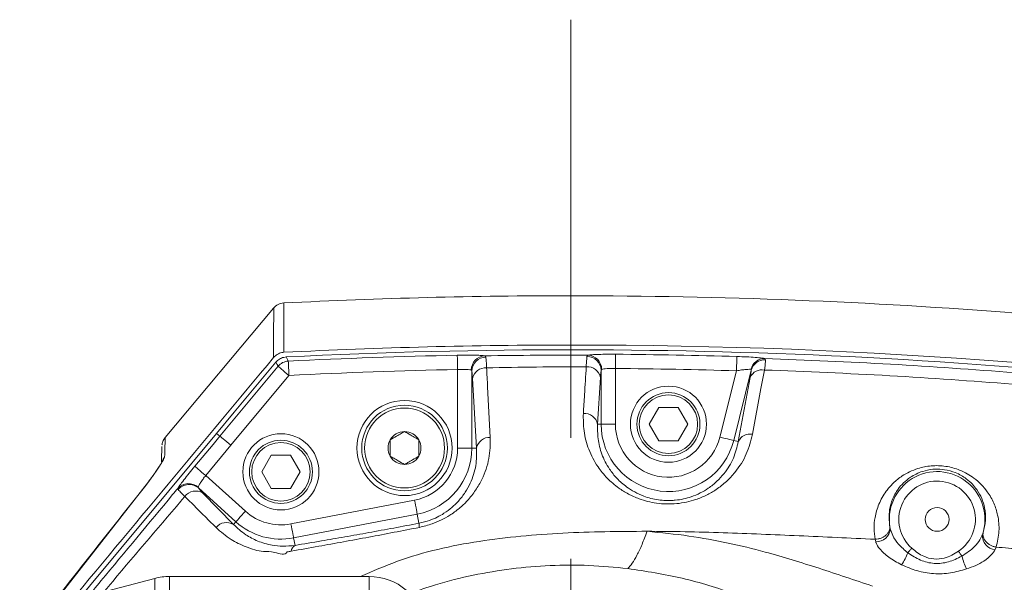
# Model space of a CAD drawing. Header units: millimetres. Extents: x 0 to 8410, y 0 to 5940.
# Tile 138 of 179: x 5321 to 5528, y 4350 to 4468. Entities that reach past the tile are written whole.
import ezdxf

# ---------------------------------------------------------------- set-up
doc = ezdxf.new("R2010")
doc.units = ezdxf.units.MM
doc.header["$LTSCALE"] = 10
doc.linetypes.add('CENTERX2', pattern=[20.32, 12.7, -2.54, 2.54, -2.54])

msp = doc.modelspace()

# ---------------------------------------------------------------- linework, layer by layer
at = {"color": 7, "linetype": 'CENTERX2', "lineweight": 0}
msp.add_line((5437.2, 2551.21), (5437.2, 4467.87), dxfattribs=at)
at = {"color": 8, "linetype": 'Continuous', "lineweight": 0}
for p, q in [((5437.2, 4409.87), (5437.2, 4399.51)), ((5419.07, 4397.25), (5419.3, 4396.96)), ((5440.57, 4397.11), (5440.78, 4397.37)), ((5477.96, 4396.68), (5478.12, 4396.41)), ((5413.36, 4377.87), (5413.36, 4394.37)), ((5416.35, 4394.05), (5416.35, 4377.87)), ((5443.55, 4382.87), (5443.55, 4394.19)), ((5446.55, 4394.58), (5446.55, 4382.87)), ((5468.53, 4380.17), (5472, 4394.1)), ((5475.12, 4394.22), (5471.43, 4379.45)), ((5377.9, 4393.13), (5365.68, 4378.46)), ((5417.36, 4377.87), (5416.51, 4392.49)), ((5443.4, 4392.67), (5442.81, 4382.87)), ((5472.38, 4379.21), (5474.9, 4392.72)), ((5442.81, 4382.87), (5443.55, 4382.87)), ((5443.55, 4382.87), (5446.55, 4382.87)), ((5472.38, 4379.21), (5471.43, 4379.45)), ((5365.68, 4378.46), (5360.39, 4372.11)), ((5416.35, 4377.87), (5413.36, 4377.87)), ((5417.36, 4377.87), (5416.35, 4377.87)), ((5348.36, 4370.76), (5348.58, 4371.1)), ((5360.39, 4372.11), (5368.74, 4364.58)), ((5348.36, 4370.76), (5321.79, 4336.91)), ((5354.58, 4369.12), (5354.53, 4369.38)), ((5358.78, 4369.63), (5358.84, 4369.47)), ((5366.74, 4362.36), (5358.84, 4369.47)), ((5359.79, 4368.4), (5366.24, 4361.81)), ((5378.31, 4361.92), (5404.31, 4366.92)), ((5404.88, 4363.98), (5378.88, 4358.98)), ((5405.24, 4362.06), (5404.88, 4363.98)), ((5366.24, 4361.81), (5366.74, 4362.36)), ((5379.18, 4357.41), (5378.88, 4358.98)), ((5501.29, 4358.17), (5501.16, 4358.68)), ((5526.6, 4357.04), (5526.4, 4356.55)), ((5349.7, 4155.27), (5349.7, 4350.48)), ((5352.76, 4350.87), (5352.76, 4154.87)), ((5394.78, 4304.24), (5394.78, 4350.87))]:
    msp.add_line(p, q, dxfattribs=at)
at = {"color": 7, "linetype": 'Continuous', "lineweight": 0}
for p, q in [((5374.65, 4407.25), (5351.83, 4380.05)), ((5374.68, 4407.22), (5374.68, 4407.23)), ((5376.82, 4408.29), (5376.82, 4408.28)), ((5453.66, 4382.87), (5455.68, 4386.37)), ((5455.68, 4386.37), (5459.72, 4386.37)), ((5459.72, 4386.37), (5461.75, 4382.87)), ((5455.68, 4379.37), (5453.66, 4382.87)), ((5461.75, 4382.87), (5459.72, 4379.37)), ((5363.37, 4380.37), (5362.68, 4380.95)), ((5459.72, 4379.37), (5455.68, 4379.37)), ((5372.16, 4372.87), (5374.18, 4376.37)), ((5374.18, 4376.37), (5378.22, 4376.37)), ((5378.22, 4376.37), (5380.25, 4372.87)), ((5374.18, 4369.37), (5372.16, 4372.87)), ((5380.25, 4372.87), (5378.22, 4369.37)), ((5378.22, 4369.37), (5374.18, 4369.37)), ((5504.24, 4361.39), (5504.35, 4360.91)), ((5523.73, 4359.65), (5523.89, 4360.13)), ((5349.7, 4350.48), (5338.17, 4347.44)), ((5394.78, 4350.87), (5352.76, 4350.87))]:
    msp.add_line(p, q, dxfattribs=at)
at = {"color": 7, "linetype": 'Continuous', "lineweight": 0, "flags": 128}
for points in [[(5375.16, 4395.93), (5366.39, 4385.39), (5362.68, 4380.95)], [(5362.68, 4380.95), (5352.61, 4368.86), (5342.54, 4356.77), (5322.4, 4332.58)], [(5365.68, 4378.46), (5365.24, 4378.82), (5364.82, 4379.17), (5364.43, 4379.49), (5364.09, 4379.78), (5363.8, 4380.02), (5363.58, 4380.2), (5363.44, 4380.32), (5363.37, 4380.37)]]:
    msp.add_lwpolyline(points, dxfattribs=at)
at = {"color": 8, "linetype": 'Continuous', "lineweight": 0, "flags": 128}
for points in [[(5375.6, 4395.05), (5375.42, 4395.41), (5375.16, 4395.93)], [(5377.31, 4397), (5377.63, 4396.36), (5377.75, 4396.12)], [(5377.9, 4393.13), (5377.87, 4393.7), (5377.85, 4394.24), (5377.82, 4394.75), (5377.8, 4395.19), (5377.78, 4395.57), (5377.77, 4395.85), (5377.76, 4396.04), (5377.75, 4396.12)], [(5413.3, 4397.37), (5413.3, 4397.29), (5413.3, 4397.1), (5413.31, 4396.81), (5413.32, 4396.44), (5413.32, 4395.99), (5413.33, 4395.49), (5413.35, 4394.94), (5413.36, 4394.37)], [(5446.55, 4394.58), (5446.56, 4395.14), (5446.56, 4395.69), (5446.56, 4396.2), (5446.57, 4396.64), (5446.57, 4397.02), (5446.57, 4397.3), (5446.57, 4397.49), (5446.57, 4397.57)], [(5472.09, 4397.1), (5472.08, 4397.02), (5472.08, 4396.83), (5472.07, 4396.54), (5472.06, 4396.17), (5472.05, 4395.72), (5472.03, 4395.22), (5472.02, 4394.67), (5472, 4394.1)], [(5363.37, 4380.37), (5367.21, 4384.98), (5375.6, 4395.05)], [(5377.9, 4393.13), (5377.47, 4393.49), (5377.05, 4393.84), (5376.66, 4394.17), (5376.32, 4394.45), (5376.03, 4394.69), (5375.81, 4394.87), (5375.67, 4394.99), (5375.6, 4395.05)], [(5477.89, 4394.26), (5477.16, 4390.38), (5475.37, 4380.76)], [(5358.08, 4374.02), (5361.92, 4378.63), (5363.37, 4380.37)], [(5471.43, 4379.45), (5471.35, 4379.47), (5471.17, 4379.51), (5470.89, 4379.58), (5470.53, 4379.67), (5470.1, 4379.78), (5469.6, 4379.9), (5469.07, 4380.04), (5468.53, 4380.17)], [(5360.39, 4372.11), (5359.95, 4372.47), (5359.53, 4372.82), (5359.14, 4373.14), (5358.8, 4373.43), (5358.51, 4373.67), (5358.29, 4373.85), (5358.15, 4373.97), (5358.08, 4374.02)], [(5404.88, 4363.98), (5404.86, 4364.06), (5404.82, 4364.24), (5404.77, 4364.52), (5404.7, 4364.89), (5404.62, 4365.33), (5404.52, 4365.83), (5404.42, 4366.36), (5404.31, 4366.92)], [(5366.74, 4362.36), (5366.79, 4362.42), (5366.92, 4362.56), (5367.11, 4362.77), (5367.36, 4363.05), (5367.66, 4363.38), (5368, 4363.76), (5368.36, 4364.16), (5368.74, 4364.58)], [(5378.88, 4358.98), (5378.86, 4359.06), (5378.82, 4359.24), (5378.77, 4359.52), (5378.7, 4359.89), (5378.62, 4360.33), (5378.52, 4360.83), (5378.42, 4361.36), (5378.31, 4361.92)], [(5508.89, 4356.83), (5508.77, 4356.7), (5508.66, 4356.57), (5508.55, 4356.44), (5508.44, 4356.32), (5508.34, 4356.2), (5508.23, 4356.09), (5508.14, 4355.98), (5508.05, 4355.87)], [(5519.41, 4355.14), (5519.34, 4355.26), (5519.26, 4355.38), (5519.17, 4355.5), (5519.08, 4355.64), (5518.99, 4355.77), (5518.9, 4355.91), (5518.8, 4356.05), (5518.7, 4356.19)]]:
    msp.add_lwpolyline(points, dxfattribs=at)
at = {"color": 7, "linetype": 'Continuous', "lineweight": 0}
for centre, radius in [((5457.7, 4382.87), 8), ((5402.2, 4377.87), 10), ((5457.7, 4382.87), 6.63), ((5402.2, 4377.87), 9), ((5402.2, 4377.87), 8.4), ((5376.2, 4372.87), 8), ((5376.2, 4372.87), 6.63), ((5514.2, 4362.87), 2.5)]:
    msp.add_circle(centre, radius, dxfattribs=at)
at = {"color": 8, "linetype": 'Continuous', "lineweight": 0}
for centre in [(5457.7, 4382.87), (5376.2, 4372.87)]:
    msp.add_circle(centre, 6.14, dxfattribs=at)
at = {"color": 7, "linetype": 'Continuous', "lineweight": 0}
for centre, radius, start, end in [((5376.97, 4405.35), 3, 93.0733, 140.9381), ((5437.2, 3209.87), 1200, 90, 92.88436), ((5437.2, 3209.87), 1200, 85.49712, 90), ((5437.2, 3209.87), 1189.64, 90, 92.90946), ((5437.2, 3209.87), 1188.64, 81.09346, 92.88814), ((5437.2, 3209.87), 1189.64, 81.06658, 90), ((5402.2, 4377.87), 3.46, 150, 210), ((5402.2, 4377.87), 3.46, 90, 150), ((5402.2, 4377.87), 3.46, 30, 90), ((5402.2, 4377.87), 3.46, 330, 30), ((5402.2, 4377.87), 3.46, 210, 270), ((5402.2, 4377.87), 3.46, 270, 330), ((5493.58, 4361.79), 15.64, 327.2524, 337.7499), ((5534.52, 4359.15), 15.63, 194.8764, 205.3805), ((5352.76, 4338.87), 12, 90, 104.7436), ((5394.78, 4338.87), 12, 49.4982, 90)]:
    msp.add_arc(centre, radius, start, end, dxfattribs=at)
at = {"color": 8, "linetype": 'Continuous', "lineweight": 0}
for centre, radius, start, end in [((5377.91, 4393.12), 3, 92.9396, 140.1269), ((5437.2, 3209.87), 1187.74, 91.15335, 92.86909), ((5419.23, 4394.26), 2.99, 92.9535, 180.1813), ((5419.35, 4393.96), 3, 90.8964, 178.2992), ((5440.56, 4394.11), 3, 1.6041, 89.8085), ((5440.66, 4394.38), 2.99, 359.9263, 87.8787), ((5437.2, 3209.87), 1187.74, 88.31702, 89.54797), ((5477.95, 4393.71), 2.97, 89.6782, 166.798), ((5477.99, 4393.43), 2.98, 87.497, 164.6437), ((5437.2, 3209.87), 1184.74, 91.15335, 92.86909), ((5419.26, 4391.92), 2.81, 85.9168, 168.411), ((5440.63, 4392.12), 2.83, 11.2783, 94.5034), ((5437.2, 3209.87), 1184.74, 88.31702, 89.54797), ((5477.36, 4391.62), 2.69, 78.6561, 156.03), ((5440.03, 4382.31), 2.83, 11.36, 94.7929), ((5457.7, 4382.87), 14.15, 180, 346), ((5457.7, 4382.87), 11.15, 180, 346), ((5420.09, 4377.32), 2.79, 86.9654, 168.5097), ((5474.84, 4378.12), 2.69, 78.6526, 156.0322), ((5402.2, 4377.87), 11.15, 280.8855, 0), ((5402.2, 4377.87), 14.15, 280.8855, 0), ((5354.03, 4374.05), 2.99, 139.8982, 162.1346), ((5514.2, 4362.87), 10.05, 341.3309, 191.2723), ((5356.78, 4367.39), 3, 48.1643, 138.5354), ((5356.88, 4367.19), 3.01, 49.3836, 139.8594), ((5514.2, 4362.87), 8.05, 303.9824, 228.6606), ((5358.3, 4365.96), 2.86, 58.4726, 143.1107), ((5376.2, 4372.87), 11.15, 228, 280.8855), ((5364.76, 4359.4), 2.82, 58.4597, 141.4424), ((5376.2, 4372.87), 14.15, 228, 280.8855), ((5408.97, 4361.95), 3.73, 178.2715, 191.6478), ((5501.44, 4361.07), 2.91, 267.0628, 356.6997), ((5526.63, 4359.44), 2.91, 175.8819, 265.4824), ((5379.86, 4356.1), 1.48, 117.581, 176.21)]:
    msp.add_arc(centre, radius, start, end, dxfattribs=at)
for points, knots in [([(5374.67, 4396.9), (5374.67, 4398.54), (5374.67, 4401.81), (5374.68, 4404.98), (5374.68, 4406.96), (5374.68, 4407.14), (5374.68, 4407.22)], [0, 0, 0, 0, 0.255778, 0.511613, 0.767391, 1, 1, 1, 1]), ([(5376.82, 4408.28), (5376.82, 4408.21), (5376.82, 4408.04), (5376.82, 4406.1), (5376.82, 4402.92), (5376.82, 4399.62), (5376.82, 4397.98)], [0, 0, 0, 0, 0.22608, 0.484034, 0.742046, 1, 1, 1, 1]), ([(5413.3, 4397.37), (5413.97, 4397.38), (5415.32, 4397.4), (5417.11, 4397.38), (5418.44, 4397.32), (5418.88, 4397.27), (5419.07, 4397.25)], [0, 0, 0, 0, 0.2613681, 0.5226002, 0.7836404, 1, 1, 1, 1]), ([(5419.07, 4397.25), (5422.7, 4397.29), (5429.94, 4397.38), (5437.17, 4397.38), (5440.78, 4397.37)], [0, 0, 0, 0, 0.501502, 1, 1, 1, 1]), ([(5419.3, 4396.96), (5419.32, 4396.82), (5419.37, 4396.37), (5419.42, 4395.41), (5419.46, 4394.73)], [0, 0, 0, 0, 0.297638, 1, 1, 1, 1]), ([(5440.41, 4394.94), (5440.42, 4395.25), (5440.47, 4396.25), (5440.53, 4396.76), (5440.57, 4397.11)], [0, 0, 0, 0, 0.307963, 1, 1, 1, 1]), ([(5440.78, 4397.37), (5441.02, 4397.41), (5441.51, 4397.47), (5442.99, 4397.54), (5444.74, 4397.58), (5445.99, 4397.58), (5446.57, 4397.57)], [0, 0, 0, 0, 0.259016, 0.518242, 0.777398, 1, 1, 1, 1]), ([(5472.09, 4397.1), (5472.79, 4397.07), (5474.18, 4397.03), (5476.02, 4396.91), (5477.35, 4396.79), (5477.77, 4396.71), (5477.96, 4396.68)], [0, 0, 0, 0, 0.264267, 0.528569, 0.788173, 1, 1, 1, 1]), ([(5478.12, 4396.41), (5478.12, 4396.28), (5478.1, 4395.85), (5477.97, 4394.91), (5477.89, 4394.26)], [0, 0, 0, 0, 0.310227, 1, 1, 1, 1]), ([(5477.96, 4396.68), (5486.78, 4396.33), (5504.31, 4395.63), (5521.81, 4394.35), (5530.5, 4393.71)], [0, 0, 0, 0, 0.503075, 1, 1, 1, 1]), ([(5416.24, 4394.25), (5416.14, 4394.27), (5415.92, 4394.33), (5415.26, 4394.38), (5414.37, 4394.4), (5413.69, 4394.38), (5413.36, 4394.37)], [0, 0, 0, 0, 0.216952, 0.478159, 0.73908, 1, 1, 1, 1]), ([(5416.35, 4394.05), (5416.34, 4394.12), (5416.32, 4394.22), (5416.25, 4394.24), (5416.24, 4394.25)], [0, 0, 0, 0, 0.7756241, 1, 1, 1, 1]), ([(5416.51, 4392.49), (5416.47, 4392.96), (5416.43, 4393.64), (5416.37, 4393.95), (5416.35, 4394.05)], [0, 0, 0, 0, 0.702322, 1, 1, 1, 1]), ([(5440.41, 4394.94), (5436.92, 4394.93), (5429.94, 4394.92), (5422.96, 4394.79), (5419.46, 4394.73)], [0, 0, 0, 0, 0.49911, 1, 1, 1, 1]), ([(5419.46, 4394.73), (5419.53, 4393.4), (5419.8, 4388.53), (5420.05, 4383.65), (5420.24, 4380.1)], [0, 0, 0, 0, 0.273337, 1, 1, 1, 1]), ([(5439.8, 4385.13), (5439.88, 4386.45), (5440.08, 4389.72), (5440.29, 4392.98), (5440.41, 4394.94)], [0, 0, 0, 0, 0.401295, 1, 1, 1, 1]), ([(5443.55, 4394.19), (5443.52, 4393.95), (5443.46, 4393.59), (5443.41, 4392.89), (5443.4, 4392.67)], [0, 0, 0, 0, 0.692062, 1, 1, 1, 1]), ([(5443.66, 4394.38), (5443.62, 4394.35), (5443.57, 4394.3), (5443.56, 4394.21), (5443.55, 4394.19)], [0, 0, 0, 0, 0.827364, 1, 1, 1, 1]), ([(5446.55, 4394.58), (5446.26, 4394.58), (5445.63, 4394.58), (5444.76, 4394.55), (5444.02, 4394.48), (5443.78, 4394.41), (5443.66, 4394.38)], [0, 0, 0, 0, 0.222076, 0.480863, 0.740254, 1, 1, 1, 1]), ([(5475.05, 4394.39), (5474.96, 4394.4), (5474.74, 4394.42), (5474.04, 4394.38), (5473.08, 4394.28), (5472.36, 4394.16), (5472, 4394.1)], [0, 0, 0, 0, 0.206336, 0.462293, 0.728495, 1, 1, 1, 1]), ([(5474.9, 4392.72), (5474.98, 4393.17), (5475.09, 4393.83), (5475.11, 4394.13), (5475.12, 4394.22)], [0, 0, 0, 0, 0.68999, 1, 1, 1, 1]), ([(5475.12, 4394.22), (5475.12, 4394.28), (5475.12, 4394.36), (5475.07, 4394.38), (5475.05, 4394.39)], [0, 0, 0, 0, 0.685481, 1, 1, 1, 1]), ([(5530.08, 4391.31), (5521.48, 4391.94), (5504.1, 4393.21), (5486.68, 4393.91), (5477.89, 4394.26)], [0, 0, 0, 0, 0.494796, 1, 1, 1, 1]), ([(5475.37, 4380.76), (5475.01, 4379.37), (5474.3, 4376.59), (5472.24, 4373.28), (5469.95, 4370.81), (5467.93, 4369.21), (5465.74, 4367.93), (5463.63, 4367.05), (5461.5, 4366.47), (5459.44, 4366.14), (5457.31, 4366.07), (5454.6, 4366.29), (5451.82, 4367), (5449.23, 4368.17), (5446.91, 4369.61), (5444.72, 4371.52), (5442.52, 4374.24), (5440.8, 4377.58), (5439.79, 4381.38), (5439.79, 4383.91), (5439.8, 4385.13)], [0, 0, 0, 0, 0.094084, 0.187996, 0.238164, 0.28827, 0.327763, 0.367196, 0.397889, 0.428556, 0.459417, 0.490279, 0.546776, 0.586875, 0.627035, 0.685933, 0.744935, 0.831964, 0.919099, 1, 1, 1, 1]), ([(5442.81, 4382.87), (5442.8, 4381.85), (5442.77, 4379.74), (5443.58, 4376.56), (5444.98, 4373.76), (5446.8, 4371.45), (5448.61, 4369.84), (5450.55, 4368.6), (5452.71, 4367.6), (5455.46, 4366.88), (5457.81, 4366.79), (5459.57, 4366.93), (5460.88, 4367.14), (5462.67, 4367.64), (5464.44, 4368.4), (5466.27, 4369.49), (5467.95, 4370.85), (5469.85, 4372.95), (5471.54, 4375.74), (5472.1, 4378.05), (5472.38, 4379.21)], [0, 0, 0, 0, 0.0836918, 0.1734178, 0.2630372, 0.3225102, 0.3818663, 0.4210229, 0.4600954, 0.513471, 0.5635387, 0.5708604, 0.5998339, 0.628848, 0.6672824, 0.7057949, 0.7561722, 0.8066185, 0.9032227, 1, 1, 1, 1]), ([(5351.87, 4380.02), (5351.87, 4380.04), (5351.87, 4380.08), (5351.85, 4379.42), (5351.81, 4378.13), (5351.76, 4376.69), (5351.74, 4375.97)], [0, 0, 0, 0, 0.146626, 0.431073, 0.715553, 1, 1, 1, 1]), ([(5420.24, 4380.1), (5420.22, 4378.62), (5420.17, 4375.66), (5418.89, 4371.92), (5417.21, 4368.97), (5415.59, 4366.92), (5413.75, 4365.16), (5411.9, 4363.8), (5409.97, 4362.73), (5407.84, 4361.81), (5406.24, 4361.42), (5405.32, 4361.19)], [0, 0, 0, 0, 0.201141, 0.401999, 0.509725, 0.617324, 0.701227, 0.785007, 0.8497, 0.914343, 1, 1, 1, 1]), ([(5405.24, 4362.06), (5406, 4362.24), (5407.34, 4362.55), (5409.09, 4363.32), (5410.69, 4364.22), (5412.2, 4365.36), (5413.71, 4366.84), (5415.02, 4368.56), (5416.37, 4371.05), (5417.37, 4374.19), (5417.37, 4376.64), (5417.36, 4377.87)], [0, 0, 0, 0, 0.079037, 0.13984, 0.200731, 0.282499, 0.364444, 0.473415, 0.582534, 0.791118, 1, 1, 1, 1]), ([(5351.74, 4375.97), (5351.7, 4375.82), (5351.61, 4375.53), (5350.92, 4374.41), (5349.84, 4372.82), (5348.88, 4371.48), (5348.37, 4370.76), (5348.36, 4370.76)], [0, 0, 0, 0, 0.230969, 0.468808, 0.730959, 0.997686, 1, 1, 1, 1]), ([(5354.53, 4369.38), (5354.65, 4369.57), (5354.88, 4369.96), (5355.74, 4371.12), (5356.84, 4372.52), (5357.68, 4373.53), (5358.08, 4374.02)], [0, 0, 0, 0, 0.253699, 0.507396, 0.761126, 1, 1, 1, 1]), ([(5501.16, 4358.68), (5501.06, 4359.45), (5500.87, 4360.98), (5501.1, 4363.47), (5501.86, 4366.12), (5503.21, 4368.55), (5504.91, 4370.52), (5506.6, 4371.89), (5508.38, 4372.9), (5510.37, 4373.7), (5512.95, 4374.23), (5516.06, 4374.14), (5518.64, 4373.42), (5520.55, 4372.5), (5522.1, 4371.48), (5523.54, 4370.21), (5525.01, 4368.44), (5526.22, 4366.27), (5527.09, 4363.47), (5527.38, 4360.35), (5526.86, 4358.14), (5526.6, 4357.04)], [0, 0, 0, 0, 0.056222, 0.112446, 0.183988, 0.255443, 0.304473, 0.353417, 0.387177, 0.420884, 0.467841, 0.517677, 0.567368, 0.597931, 0.628535, 0.669332, 0.710187, 0.772411, 0.834721, 0.917354, 1, 1, 1, 1]), ([(5348.36, 4370.76), (5348.37, 4370.76), (5348.56, 4371.05), (5348.74, 4371.29), (5348.91, 4371.53)], [0, 0, 0, 0, 0.018734, 1, 1, 1, 1]), ([(5360.39, 4372.11), (5360.19, 4371.85), (5359.79, 4371.32), (5359.29, 4370.58), (5358.91, 4369.96), (5358.82, 4369.74), (5358.78, 4369.63)], [0, 0, 0, 0, 0.238405, 0.492126, 0.746091, 1, 1, 1, 1]), ([(5331.7, 4341.95), (5333.92, 4344.62), (5341.17, 4353.32), (5348.78, 4362.47), (5354.16, 4368.94), (5354.53, 4369.38)], [0, 0, 0, 0, 0.291957, 0.952289, 1, 1, 1, 1]), ([(5356.02, 4367.68), (5355.79, 4367.9), (5355.1, 4368.56), (5354.79, 4368.9), (5354.58, 4369.12)], [0, 0, 0, 0, 0.334338, 1, 1, 1, 1]), ([(5358.84, 4369.47), (5358.97, 4369.3), (5359.18, 4369.04), (5359.64, 4368.56), (5359.79, 4368.4)], [0, 0, 0, 0, 0.665657, 1, 1, 1, 1]), ([(5356.02, 4367.68), (5355.74, 4367.36), (5350.34, 4361.06), (5344.64, 4354.41), (5339.32, 4348.02), (5339.03, 4347.67)], [0, 0, 0, 0, 0.04858, 0.9484327, 1, 1, 1, 1]), ([(5362.56, 4361.16), (5361.65, 4362.06), (5359.46, 4364.24), (5357.29, 4366.41), (5356.02, 4367.68)], [0, 0, 0, 0, 0.413456, 1, 1, 1, 1]), ([(5377.51, 4356.06), (5377.51, 4356.06), (5377.11, 4355.14), (5374.68, 4356.26), (5372.06, 4355.98), (5368.78, 4357.07), (5365.44, 4358.64), (5363.57, 4360.27), (5362.56, 4361.16)], [0, 0, 0, 0, 0.000006, 0.134807, 0.269797, 0.498059, 0.726726, 1, 1, 1, 1]), ([(5366.24, 4361.81), (5367.06, 4361.05), (5368.55, 4359.68), (5371.29, 4358.24), (5373.94, 4357.45), (5376.59, 4357.14), (5378.31, 4357.32), (5379.18, 4357.41)], [0, 0, 0, 0, 0.268303, 0.486931, 0.709775, 0.852845, 1, 1, 1, 1]), ([(5405.32, 4361.19), (5403.54, 4360.84), (5399.98, 4360.15), (5394.65, 4359.13), (5389.34, 4358.15), (5383.85, 4357.16), (5380.29, 4356.53), (5378.39, 4356.19)], [0, 0, 0, 0, 0.19133, 0.382649, 0.579043, 0.775411, 1, 1, 1, 1]), ([(5379.18, 4357.41), (5381, 4357.71), (5384.4, 4358.28), (5389.62, 4359.19), (5394.71, 4360.1), (5399.93, 4361.05), (5403.47, 4361.72), (5405.24, 4362.06)], [0, 0, 0, 0, 0.223473, 0.414936, 0.606428, 0.803207, 1, 1, 1, 1]), ([(5504.24, 4361.39), (5504.25, 4361.23), (5504.26, 4360.91), (5504.11, 4360.43), (5503.84, 4359.97), (5503.46, 4359.55), (5502.97, 4359.2), (5502.41, 4358.93), (5501.8, 4358.74), (5501.37, 4358.7), (5501.16, 4358.68)], [0, 0, 0, 0, 0.124993, 0.249989, 0.374993, 0.5, 0.625003, 0.750002, 0.875, 1, 1, 1, 1]), ([(5504.35, 4360.91), (5504.5, 4360.42), (5504.86, 4359.28), (5506.11, 4357.47), (5507.37, 4356.43), (5508.05, 4355.87)], [0, 0, 0, 0, 0.252354, 0.597083, 1, 1, 1, 1]), ([(5392.95, 4350.87), (5395.51, 4351.99), (5400.78, 4354.31), (5409.17, 4356.69), (5417.87, 4358.36), (5426.67, 4359.41), (5435.5, 4360.05), (5444.35, 4360.32), (5450.25, 4360.36), (5453.2, 4360.37)], [0, 0, 0, 0, 0.136282, 0.280225, 0.424181, 0.568138, 0.7121, 0.856042, 1, 1, 1, 1]), ([(5453.2, 4360.37), (5456.14, 4360.08), (5461.87, 4359.51), (5470.15, 4358), (5479.28, 4355.78), (5489.37, 4352.64), (5496.87, 4350.11), (5500.61, 4348.85)], [0, 0, 0, 0, 0.181146, 0.352453, 0.517263, 0.758881, 1, 1, 1, 1]), ([(5453.2, 4360.37), (5455.86, 4360.35), (5461.2, 4360.3), (5469.19, 4360.07), (5477.18, 4359.77), (5485.17, 4359.43), (5493.16, 4359.08), (5498.49, 4358.81), (5501.16, 4358.68)], [0, 0, 0, 0, 0.166244, 0.333425, 0.499882, 0.666133, 0.833088, 1, 1, 1, 1]), ([(5519.41, 4355.14), (5520.36, 4355.76), (5521.84, 4356.72), (5523.18, 4358.41), (5523.57, 4359.3), (5523.73, 4359.65)], [0, 0, 0, 0, 0.5160256, 0.8038392, 1, 1, 1, 1]), ([(5523.89, 4360.13), (5523.86, 4359.97), (5523.81, 4359.65), (5523.9, 4359.15), (5524.1, 4358.66), (5524.44, 4358.2), (5524.87, 4357.79), (5525.39, 4357.45), (5525.98, 4357.19), (5526.39, 4357.09), (5526.6, 4357.04)], [0, 0, 0, 0, 0.124992, 0.249999, 0.375, 0.500001, 0.625001, 0.749999, 0.875002, 1, 1, 1, 1]), ([(5506.73, 4353.34), (5505.79, 4353.83), (5504.04, 4354.75), (5502.23, 4356.42), (5501.48, 4357.59), (5501.32, 4358.09), (5501.29, 4358.17)], [0, 0, 0, 0, 0.392507, 0.737221, 0.956546, 1, 1, 1, 1]), ([(5508.89, 4356.83), (5508.9, 4356.81), (5509.66, 4356.14), (5511.08, 4355.07), (5513.5, 4354.42), (5515.56, 4354.6), (5517.29, 4355.29), (5518.23, 4355.89), (5518.7, 4356.19)], [0, 0, 0, 0, 0.007054, 0.280284, 0.484881, 0.689377, 0.844273, 1, 1, 1, 1]), ([(5526.6, 4357.04), (5528.35, 4356.9), (5531.77, 4356.62), (5536.94, 4356.16), (5542.17, 4355.65), (5547.3, 4355.12), (5552.4, 4354.56), (5557.6, 4353.95), (5561.22, 4353.5), (5563.13, 4353.26)], [0, 0, 0, 0, 0.1432169, 0.2809125, 0.4233833, 0.5724752, 0.7024254, 0.8422182, 1, 1, 1, 1]), ([(5378.39, 4356.19), (5378.09, 4356.13), (5377.8, 4356.06), (5377.51, 4356.06), (5377.51, 4356.06)], [0, 0, 0, 0, 0.99994, 1, 1, 1, 1]), ([(5508.05, 4355.87), (5508.9, 4355.3), (5510.59, 4354.17), (5513.59, 4353.46), (5516.67, 4353.78), (5518.49, 4354.68), (5519.41, 4355.14)], [0, 0, 0, 0, 0.252415, 0.499499, 0.746648, 1, 1, 1, 1]), ([(5526.4, 4356.55), (5526.18, 4356.18), (5525.65, 4355.3), (5524.15, 4354.14), (5522.33, 4353.14), (5521.05, 4352.68), (5520.4, 4352.46)], [0, 0, 0, 0, 0.204691, 0.494348, 0.743356, 1, 1, 1, 1]), ([(5449.13, 4352.54), (5446.42, 4352.8), (5440.99, 4353.32), (5432.82, 4353.26), (5424.67, 4352.59), (5416.62, 4351.22), (5409.49, 4349.49), (5405.15, 4347.94), (5403.38, 4347.31)], [0, 0, 0, 0, 0.1756877, 0.3513753, 0.5270629, 0.7027506, 0.8784386, 1, 1, 1, 1]), ([(5487.38, 4339.62), (5485.75, 4340.6), (5480.79, 4343.59), (5471.81, 4347.28), (5460.67, 4350.78), (5452.97, 4351.96), (5449.13, 4352.54)], [0, 0, 0, 0, 0.140088, 0.426726, 0.713362, 1, 1, 1, 1]), ([(5520.4, 4352.46), (5519.28, 4352.14), (5517.03, 4351.5), (5513.46, 4351.36), (5509.94, 4351.96), (5507.79, 4352.88), (5506.73, 4353.34)], [0, 0, 0, 0, 0.247656, 0.500487, 0.753249, 1, 1, 1, 1])]:
    msp.add_open_spline(points, degree=3, knots=knots, dxfattribs=at)
at = {"color": 7, "linetype": 'Continuous', "lineweight": 0}
for points, knots in [([(5321.75, 4333.36), (5324.62, 4336.81), (5342.26, 4357.99), (5359.9, 4379.17), (5374.67, 4396.9)], [0, 0, 0, 0, 0.162787, 1, 1, 1, 1]), ([(5374.67, 4396.9), (5374.91, 4397.14), (5375.4, 4397.61), (5376.19, 4397.91), (5376.67, 4397.96), (5376.82, 4397.98)], [0, 0, 0, 0, 0.409851, 0.819756, 1, 1, 1, 1]), ([(5375.16, 4395.93), (5375.26, 4396.04), (5375.59, 4396.39), (5376.31, 4396.85), (5376.98, 4396.95), (5377.31, 4397)], [0, 0, 0, 0, 0.183368, 0.591682, 1, 1, 1, 1]), ([(5351.84, 4380.05), (5351.8, 4380), (5351.63, 4379.82), (5351.45, 4379.47), (5351.29, 4379.06), (5351.22, 4378.76), (5351.2, 4378.59), (5351.19, 4378.55), (5351.19, 4378.54)], [0, 0, 0, 0, 0.109421, 0.413379, 0.664959, 0.854319, 0.959477, 1, 1, 1, 1]), ([(5399.2, 4379.6), (5399.63, 4379.85), (5400.37, 4380.28), (5401.44, 4380.89), (5401.97, 4381.2), (5402.2, 4381.34)], [0, 0, 0, 0, 0.439119, 0.751373, 1, 1, 1, 1]), ([(5399.2, 4376.14), (5399.2, 4376.33), (5399.2, 4376.88), (5399.2, 4377.89), (5399.2, 4378.88), (5399.2, 4379.43), (5399.2, 4379.6)], [0, 0, 0, 0, 0.179574, 0.502645, 0.837129, 1, 1, 1, 1]), ([(5402.2, 4381.34), (5402.63, 4381.09), (5403.37, 4380.66), (5404.44, 4380.05), (5404.97, 4379.74), (5405.2, 4379.6)], [0, 0, 0, 0, 0.4391353, 0.7513741, 1, 1, 1, 1]), ([(5405.2, 4379.6), (5405.2, 4379.43), (5405.2, 4378.88), (5405.2, 4377.89), (5405.2, 4376.88), (5405.2, 4376.33), (5405.2, 4376.14)], [0, 0, 0, 0, 0.162871, 0.497355, 0.820426, 1, 1, 1, 1]), ([(5351.07, 4375), (5351.08, 4375.4), (5351.11, 4376.51), (5351.15, 4377.56), (5351.17, 4378.24), (5351.17, 4378.2), (5351.17, 4378.19)], [0, 0, 0, 0, 0.185324, 0.509047, 0.832733, 1, 1, 1, 1]), ([(5402.2, 4374.41), (5401.77, 4374.66), (5401.04, 4375.08), (5399.97, 4375.7), (5399.44, 4376), (5399.2, 4376.14)], [0, 0, 0, 0, 0.439126, 0.75137, 1, 1, 1, 1]), ([(5405.2, 4376.14), (5404.77, 4375.89), (5404.04, 4375.47), (5402.97, 4374.85), (5402.44, 4374.54), (5402.2, 4374.41)], [0, 0, 0, 0, 0.439126, 0.751385, 1, 1, 1, 1]), ([(5351.22, 4375), (5351.21, 4374.98), (5351.19, 4374.95), (5351.03, 4374.66), (5350.72, 4374.15), (5350.19, 4373.36), (5349.56, 4372.46), (5349.07, 4371.76), (5348.86, 4371.47)], [0, 0, 0, 0, 0.099231, 0.238371, 0.412464, 0.615459, 0.837676, 1, 1, 1, 1]), ([(5523.89, 4360.13), (5524.1, 4360.97), (5524.52, 4362.67), (5524.31, 4365.07), (5523.66, 4367.25), (5522.74, 4368.93), (5521.6, 4370.32), (5520.21, 4371.57), (5518.31, 4372.7), (5515.93, 4373.37), (5514.26, 4373.46), (5512.7, 4373.35), (5511.29, 4373.05), (5509.76, 4372.43), (5508.37, 4371.62), (5507.07, 4370.55), (5505.76, 4369.01), (5504.74, 4367.13), (5503.97, 4364.5), (5504.14, 4362.57), (5504.24, 4361.39)], [0, 0, 0, 0, 0.086086, 0.172159, 0.236187, 0.300128, 0.340696, 0.381196, 0.438993, 0.484106, 0.520447, 0.528842, 0.571892, 0.604212, 0.636608, 0.685772, 0.735032, 0.808984, 0.883019, 1, 1, 1, 1]), ([(5348.61, 4371.08), (5344.12, 4365.43), (5334.94, 4353.87), (5325.89, 4342.23), (5321.27, 4336.29)], [0, 0, 0, 0, 0.489169, 1, 1, 1, 1]), ([(5449.13, 4352.54), (5449.44, 4352.87), (5450.06, 4353.53), (5451.08, 4355.27), (5452.13, 4357.5), (5452.85, 4359.42), (5453.2, 4360.37)], [0, 0, 0, 0, 0.248955, 0.5, 0.751041, 1, 1, 1, 1])]:
    msp.add_open_spline(points, degree=3, knots=knots, dxfattribs=at)

doc.saveas('drawing.dxf')
